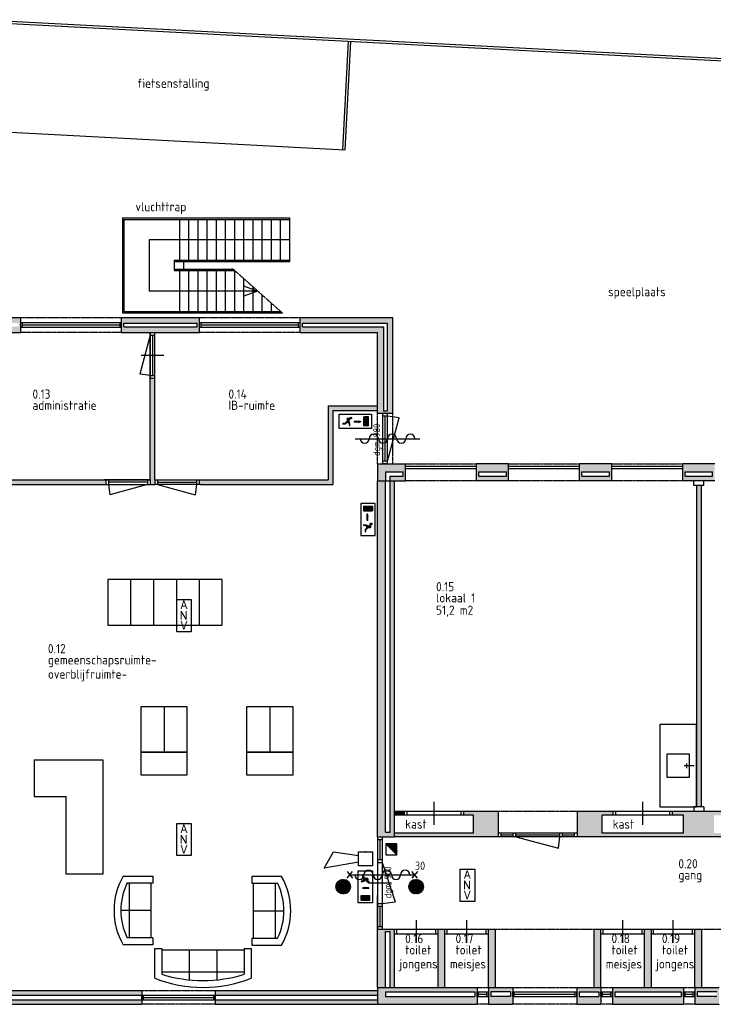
# Model space of a CAD drawing. Extents: x -405 to 650359, y -152298 to 34773.
# Tile 3 of 9: x 353184 to 368327, y -39413 to -17913. Entities that reach past the tile are written whole.
import ezdxf
from ezdxf.enums import TextEntityAlignment as Align

# ---------------------------------------------------------------- set-up
doc = ezdxf.new("R2010")
doc.units = 0
doc.header["$MEASUREMENT"] = 0
doc.linetypes.add('BORDER', pattern=[1.75, 0.5, -0.25, 0.5, -0.25, 0, -0.25])
doc.linetypes.add('DASHED', pattern=[0.75, 0.5, -0.25])
doc.layers.get('0').update_dxf_attribs({"linetype": 'CONTINUOUS'})
for name, color, linetype in [('04-Tekst', 2, 'CONTINUOUS'), ('21-Buitenwanden', 3, 'CONTINUOUS'), ('22-Binnenwanden', 2, 'CONTINUOUS'), ('24-Trappen & hellingen', 1, 'CONTINUOUS'), ('31-Wandopeningen buiten', 2, 'CONTINUOUS'), ('32-Wandopeningen binnen', 2, 'CONTINUOUS'), ('63.2-CALAMITEITEN-DECENTRAAL', 6, 'CONTINUOUS'), ('65.1-BRAND', 6, 'CONTINUOUS'), ('73-Vaste keukenvoorzieningen', 1, 'CONTINUOUS'), ('92-Opstallen', 7, 'CONTINUOUS'), ('93-Omheiningen', 3, 'CONTINUOUS')]:
    doc.layers.add(name, color=color, linetype=linetype)
doc.styles.add('ROMANS', font='ROMANS.shx', dxfattribs={"height": 350})
doc.styles.get("Standard").update_dxf_attribs({"font": 'iso.shx'})
doc.styles.add('Symbols', font='isocp.shx', dxfattribs={"height": 180})

# ---------------------------------------------------------------- blocks, each defined once
blk = doc.blocks.new('009-kleefmagneet')
for p, q in [((120, 120), (-120, -120)), ((-120, 120), (120, 120)), ((-120, -120), (-120, 120)), ((-107, -120), (120, 107)), ((-89, -120), (120, 89)), ((-72, -120), (120, 72)), ((-54, -120), (120, 54)), ((-36, -120), (120, 36)), ((-18, -120), (120, 18)), ((120, -107), (7, 7)), ((120, -89), (16, 16)), ((120, -71), (25, 25)), ((120, -53), (34, 34)), ((120, -35), (43, 43)), ((120, -17), (52, 52)), ((120, 1), (61, 61)), ((120, 19), (70, 70)), ((120, 37), (79, 79)), ((120, 55), (88, 88)), ((120, 73), (96, 96)), ((120, 91), (105, 105)), ((120, 109), (114, 114)), ((120, 120), (120, -120)), ((120, -120), (-120, -120)), ((-118, -120), (-119, -119)), ((-100, -120), (-110, -110)), ((-82, -120), (-101, -101)), ((-64, -120), (-92, -92)), ((-46, -120), (-83, -83)), ((-28, -120), (-74, -74)), ((-10, -120), (-65, -65)), ((8, -120), (-56, -56)), ((26, -120), (-47, -47)), ((44, -120), (-38, -38)), ((62, -120), (-29, -29)), ((80, -120), (-20, -20)), ((97, -120), (-11, -11)), ((115, -120), (-2, -2)), ((0, -120), (120, 0)), ((18, -120), (120, -18)), ((36, -120), (120, -36)), ((54, -120), (120, -54)), ((72, -120), (120, -72)), ((90, -120), (120, -90)), ((108, -120), (120, -108))]:
    blk.add_line(p, q)
blk = doc.blocks.new('006-slow-whoop')
for p, q in [((0, -150), (0, 150)), ((0, 150), (300, 150)), ((300, 75), (1050, 200)), ((300, 150), (300, -150)), ((1050, 200), (850, -150)), ((300, -150), (0, -150)), ((850, -150), (300, -75))]:
    blk.add_line(p, q)
blk.add_point((150, -150))
blk = doc.blocks.new('011-noodarm(b)')
for p, q in [((0, 351), (314, 351)), ((0, -351), (0, 351)), ((314, 351), (314, -351)), ((314, -351), (0, -351))]:
    blk.add_line(p, q)
at = {"color": 2, "style": 'ROMANS'}
for s, p in [('A', (83, 147)), ('N', (63, -83)), ('V', (83, -302))]:
    blk.add_text(s, height=180, dxfattribs=at).set_placement(p)
at = {"color": 2, "style": 'Symbols'}
blk.add_attdef('groep', (350, -306), '', height=180, dxfattribs=at)
blk = doc.blocks.new('*X89')
at = {"color": 0}
for p, q in [((103634, 37187), (103700, 37253)), ((103634, 37194), (103693, 37253)), ((103634, 37201), (103686, 37253)), ((103634, 37208), (103679, 37253)), ((103634, 37215), (103672, 37253)), ((103634, 37222), (103665, 37253)), ((103634, 37229), (103658, 37253)), ((103634, 37237), (103651, 37253)), ((103634, 37244), (103643, 37253)), ((103634, 37251), (103636, 37253)), ((103634, 37180), (103704, 37250)), ((103704, 37180), (103634, 37250)), ((103634, 37173), (103704, 37243)), ((103704, 37173), (103634, 37243)), ((103634, 37166), (103704, 37236)), ((103704, 37166), (103634, 37236)), ((103634, 37159), (103704, 37229)), ((103704, 37159), (103634, 37229)), ((103634, 37152), (103704, 37222)), ((103704, 37152), (103634, 37222)), ((103634, 37145), (103704, 37215)), ((103704, 37145), (103634, 37215)), ((103704, 37138), (103634, 37208)), ((103634, 37138), (103704, 37207)), ((103704, 37131), (103634, 37201)), ((103634, 37130), (103704, 37200)), ((103703, 37124), (103634, 37194)), ((103696, 37124), (103634, 37186)), ((103689, 37124), (103634, 37179)), ((103682, 37124), (103634, 37172)), ((103675, 37124), (103634, 37165)), ((103668, 37124), (103634, 37158)), ((103661, 37124), (103634, 37151)), ((103654, 37124), (103634, 37144)), ((103647, 37124), (103634, 37137)), ((103639, 37124), (103634, 37130)), ((103635, 37124), (103704, 37193)), ((103704, 37187), (103638, 37253)), ((103642, 37124), (103704, 37186)), ((103704, 37194), (103645, 37253)), ((103649, 37124), (103704, 37179)), ((103704, 37201), (103652, 37253)), ((103656, 37124), (103704, 37172)), ((103704, 37208), (103659, 37253)), ((103663, 37124), (103704, 37165)), ((103704, 37216), (103666, 37253)), ((103670, 37124), (103704, 37158)), ((103704, 37223), (103673, 37253)), ((103677, 37124), (103704, 37151)), ((103704, 37230), (103680, 37253)), ((103684, 37124), (103704, 37144)), ((103704, 37237), (103687, 37253)), ((103691, 37124), (103704, 37137)), ((103704, 37244), (103694, 37253)), ((103698, 37124), (103704, 37130)), ((103704, 37251), (103701, 37253))]:
    blk.add_line(p, q, dxfattribs=at)
blk = doc.blocks.new('007-nooduit(b)')
for p, q in [((-351, 0), (351, 0)), ((-351, -314), (-351, 0)), ((351, 0), (351, -314)), ((-231, -207), (-265, -207)), ((-180, -157), (-231, -207)), ((-179, -174), (-223, -217)), ((-180, -107), (-180, -158)), ((-128, -216), (-179, -174)), ((-119, -99), (-171, -99)), ((-130, -109), (-171, -148)), ((-171, -113), (-171, -148)), ((-165, -160), (-171, -166)), ((-115, -213), (-171, -166)), ((-130, -109), (-166, -109)), ((-126, -192), (-165, -160)), ((-113, -110), (-158, -154)), ((-120, -185), (-158, -154)), ((-126, -192), (-120, -185)), ((-115, -246), (-115, -213)), ((-22, -158), (70, -158)), ((-22, -158), (-22, -171)), ((-22, -171), (70, -171)), ((70, -148), (126, -165)), ((70, -158), (70, -148)), ((70, -182), (126, -165)), ((70, -171), (70, -182)), ((292, -60), (187, -60)), ((187, -253), (187, -60)), ((292, -253), (292, -60)), ((351, -314), (-351, -314)), ((-223, -217), (-268, -217)), ((-128, -246), (-128, -216)), ((292, -253), (187, -253))]:
    blk.add_line(p, q)
blk.add_circle((-97, -86), 18.2)
for centre, radius, start, end in [((-265, -212), 5.6, 93.1187, 241.5324), ((-171, -109), 9.8, 87.6002, 187.0059), ((-166, -114), 4.97, 79.8909, 185.3463), ((-117, -105), 6.37, 307.8987, 109.8739), ((-121, -246), 6.53, 180, 0)]:
    blk.add_arc(centre, radius, start, end)
at = {"xscale": 1.5, "yscale": 1.5, "zscale": 1.5}
blk.add_blockref('*X89', (-155264, -55940), dxfattribs=at)
at = {"color": 2, "style": 'Symbols'}
blk.add_attdef('groep', text='', height=180, dxfattribs=at).set_placement((-411, -190), align=Align.RIGHT)
blk = doc.blocks.new('006-nooduit(a)')
for p, q in [((-351, 0), (351, 0)), ((-351, -314), (-351, 0)), ((351, 0), (351, -314)), ((-231, -207), (-265, -207)), ((-180, -157), (-231, -207)), ((-179, -174), (-223, -217)), ((-180, -107), (-180, -158)), ((-128, -216), (-179, -174)), ((-119, -99), (-171, -99)), ((-130, -109), (-171, -148)), ((-171, -113), (-171, -148)), ((-165, -160), (-171, -166)), ((-115, -213), (-171, -166)), ((-130, -109), (-166, -109)), ((-126, -192), (-165, -160)), ((-113, -110), (-158, -154)), ((-120, -185), (-158, -154)), ((-126, -192), (-120, -185)), ((-115, -246), (-115, -213)), ((11, -172), (29, -228)), ((22, -172), (11, -172)), ((22, -80), (22, -172)), ((35, -80), (22, -80)), ((46, -172), (29, -228)), ((35, -80), (35, -172)), ((35, -172), (46, -172)), ((292, -60), (187, -60)), ((187, -159), (286, -60)), ((187, -148), (276, -60)), ((187, -138), (265, -60)), ((187, -127), (255, -60)), ((187, -117), (244, -60)), ((187, -106), (233, -60)), ((187, -95), (223, -60)), ((187, -85), (212, -60)), ((187, -74), (202, -60)), ((187, -64), (191, -60)), ((187, -253), (187, -60)), ((292, -169), (187, -64)), ((187, -170), (292, -65)), ((187, -180), (292, -75)), ((292, -180), (187, -75)), ((187, -191), (292, -86)), ((292, -191), (187, -86)), ((292, -201), (187, -96)), ((187, -201), (292, -97)), ((187, -212), (292, -107)), ((292, -212), (187, -107)), ((292, -222), (187, -117)), ((187, -223), (292, -118)), ((187, -233), (292, -128)), ((292, -233), (187, -128)), ((187, -244), (292, -139)), ((292, -244), (187, -139)), ((291, -253), (187, -149)), ((280, -253), (187, -160)), ((270, -253), (187, -170)), ((259, -253), (187, -181)), ((249, -253), (187, -192)), ((238, -253), (187, -202)), ((227, -253), (187, -213)), ((189, -253), (292, -150)), ((292, -159), (193, -60)), ((199, -253), (292, -160)), ((292, -148), (204, -60)), ((210, -253), (292, -171)), ((292, -137), (214, -60)), ((220, -253), (292, -181)), ((292, -127), (225, -60)), ((231, -253), (292, -192)), ((292, -116), (236, -60)), ((242, -253), (292, -203)), ((292, -106), (246, -60)), ((252, -253), (292, -213)), ((292, -95), (257, -60)), ((292, -84), (267, -60)), ((292, -74), (278, -60)), ((292, -63), (289, -60)), ((292, -253), (292, -60)), ((351, -314), (-351, -314)), ((-223, -217), (-268, -217)), ((-128, -246), (-128, -216)), ((217, -253), (187, -223)), ((206, -253), (187, -234)), ((196, -253), (187, -245)), ((292, -253), (187, -253)), ((263, -253), (292, -224)), ((273, -253), (292, -234)), ((284, -253), (292, -245))]:
    blk.add_line(p, q)
blk.add_circle((-97, -86), 18.2)
for centre, radius, start, end in [((-265, -212), 5.6, 93.1187, 241.5324), ((-171, -109), 9.8, 87.6002, 187.0059), ((-166, -114), 4.97, 79.8909, 185.3463), ((-117, -105), 6.37, 307.8987, 109.8739), ((-121, -246), 6.53, 180, 0)]:
    blk.add_arc(centre, radius, start, end)
at = {"color": 2, "style": 'Symbols'}
blk.add_attdef('groep', text='', height=180, dxfattribs=at).set_placement((350, -492), align=Align.RIGHT)
blk = doc.blocks.new('001-ionisatie-melder')
h = blk.add_hatch()
h.set_pattern_fill('ANSI31', color=256, scale=4, style=0)
h.set_pattern_definition([(45, (5552.104, -9054.936), (-8.980256, 8.980256), [])])
h.paths.add_polyline_path([(-160, 0, 1), (160, 0, 1)])
blk.add_circle((0, 0), 160)
blk = doc.blocks.new('*X85')
at = {"color": 0}
for p, q in [((103634, 37187), (103700, 37253)), ((103634, 37194), (103693, 37253)), ((103634, 37201), (103686, 37253)), ((103634, 37208), (103679, 37253)), ((103634, 37215), (103672, 37253)), ((103634, 37222), (103665, 37253)), ((103634, 37229), (103658, 37253)), ((103634, 37237), (103651, 37253)), ((103634, 37244), (103643, 37253)), ((103634, 37251), (103636, 37253)), ((103634, 37180), (103704, 37250)), ((103704, 37180), (103634, 37250)), ((103634, 37173), (103704, 37243)), ((103704, 37173), (103634, 37243)), ((103634, 37166), (103704, 37236)), ((103704, 37166), (103634, 37236)), ((103634, 37159), (103704, 37229)), ((103704, 37159), (103634, 37229)), ((103634, 37152), (103704, 37222)), ((103704, 37152), (103634, 37222)), ((103634, 37145), (103704, 37215)), ((103704, 37145), (103634, 37215)), ((103704, 37138), (103634, 37208)), ((103634, 37138), (103704, 37207)), ((103704, 37131), (103634, 37201)), ((103634, 37130), (103704, 37200)), ((103703, 37124), (103634, 37194)), ((103696, 37124), (103634, 37186)), ((103689, 37124), (103634, 37179)), ((103682, 37124), (103634, 37172)), ((103675, 37124), (103634, 37165)), ((103668, 37124), (103634, 37158)), ((103661, 37124), (103634, 37151)), ((103654, 37124), (103634, 37144)), ((103647, 37124), (103634, 37137)), ((103639, 37124), (103634, 37130)), ((103635, 37124), (103704, 37193)), ((103704, 37187), (103638, 37253)), ((103642, 37124), (103704, 37186)), ((103704, 37194), (103645, 37253)), ((103649, 37124), (103704, 37179)), ((103704, 37201), (103652, 37253)), ((103656, 37124), (103704, 37172)), ((103704, 37208), (103659, 37253)), ((103663, 37124), (103704, 37165)), ((103704, 37216), (103666, 37253)), ((103670, 37124), (103704, 37158)), ((103704, 37223), (103673, 37253)), ((103677, 37124), (103704, 37151)), ((103704, 37230), (103680, 37253)), ((103684, 37124), (103704, 37144)), ((103704, 37237), (103687, 37253)), ((103691, 37124), (103704, 37137)), ((103704, 37244), (103694, 37253)), ((103698, 37124), (103704, 37130)), ((103704, 37251), (103701, 37253))]:
    blk.add_line(p, q, dxfattribs=at)
blk = doc.blocks.new('008-nooduit(c)')
for p, q in [((351, 0), (-351, 0)), ((351, -314), (351, 0)), ((-351, 0), (-351, -314)), ((-292, -60), (-187, -60)), ((-292, -253), (-292, -60)), ((-187, -253), (-187, -60)), ((-70, -148), (-126, -165)), ((-70, -182), (-126, -165)), ((-70, -158), (-70, -148)), ((22, -158), (-70, -158)), ((22, -171), (-70, -171)), ((-70, -171), (-70, -182)), ((22, -158), (22, -171)), ((113, -110), (158, -154)), ((115, -213), (171, -166)), ((115, -246), (115, -213)), ((119, -99), (171, -99)), ((120, -185), (158, -154)), ((126, -192), (120, -185)), ((126, -192), (165, -160)), ((128, -216), (179, -174)), ((130, -109), (166, -109)), ((130, -109), (171, -148)), ((165, -160), (171, -166)), ((171, -113), (171, -148)), ((179, -174), (223, -217)), ((180, -107), (180, -158)), ((180, -157), (231, -207)), ((231, -207), (265, -207)), ((-351, -314), (351, -314)), ((-292, -253), (-187, -253)), ((128, -246), (128, -216)), ((223, -217), (268, -217))]:
    blk.add_line(p, q)
blk.add_circle((97, -86), 18.2)
for centre, radius, start, end in [((117, -105), 6.37, 70.1261, 232.1013), ((166, -114), 4.97, 354.6537, 100.1091), ((171, -109), 9.8, 352.9941, 92.3998), ((265, -212), 5.6, 298.4676, 86.8813), ((121, -246), 6.53, 180, 0)]:
    blk.add_arc(centre, radius, start, end)
at = {"xscale": -1.5, "yscale": 1.5, "zscale": 1.5}
blk.add_blockref('*X85', (155264, -55940), dxfattribs=at)
at = {"color": 2, "style": 'Symbols'}
blk.add_attdef('groep', text='', height=180, dxfattribs=at).set_placement((-411, -190), align=Align.RIGHT)
blk = doc.blocks.new('Zelfsl.WBDBO30')
at = {"layer": '65.1-BRAND', "linetype": 'Continuous'}
for p, q in [((-60, -72), (60, 72)), ((-60, 72), (60, -72)), ((0, 0), (1416, 0)), ((1476, 72), (1356, -72)), ((1476, -72), (1356, 72))]:
    blk.add_line(p, q, dxfattribs=at)
for centre, start, end in [((208, 0), 180, 0), ((408, 0), 0, 180), ((608, 0), 180, 0), ((608, 0), 180, 0), ((808, 0), 0, 180), ((1008, 0), 180, 0), ((1208, 0), 0, 180)]:
    blk.add_arc(centre, 100, start, end, dxfattribs=at)
blk.add_text('30', height=180, dxfattribs=at).set_placement((1421, 109))
blk = doc.blocks.new('Zelfsluitend')
at = {"linetype": 'Continuous'}
blk.add_line((-708, 0), (708, 0), dxfattribs=at)
for centre, start, end in [((-500, 0), 180, 0), ((-300, 0), 0, 180), ((-100, 0), 180, 0), ((-100, 0), 180, 0), ((100, 0), 0, 180), ((300, 0), 180, 0), ((500, 0), 0, 180)]:
    blk.add_arc(centre, 100, start, end, dxfattribs=at)

msp = doc.modelspace()

# ---------------------------------------------------------------- hatches: boundary and pattern name
at = {"layer": '21-Buitenwanden'}
h = msp.add_hatch(color=8, dxfattribs=at)
h.paths.add_polyline_path([(352089, -24413), (352089, -24743), (353209, -24743), (353209, -24413)])
h.paths.add_polyline_path([(353159, -24538), (353159, -24618), (352309, -24618), (352309, -24538)], flags=16)
h = msp.add_hatch(color=8, dxfattribs=at)
h.paths.add_polyline_path([(357109, -24413), (355409, -24413), (355409, -24743), (357109, -24743)])
h.paths.add_polyline_path([(357059, -24538), (357059, -24618), (355459, -24618), (355459, -24538)], flags=16)
h = msp.add_hatch(color=8, dxfattribs=at)
h.paths.add_polyline_path([(360999, -26513), (361329, -26513), (361329, -24413), (359309, -24413), (359309, -24743), (360999, -24743)])
h.paths.add_polyline_path([(361124, -24618), (359359, -24618), (359359, -24538), (361204, -24538), (361204, -26463), (361124, -26463)], flags=16)
for points in [[(361609, -27613), (360999, -27613), (360999, -27983), (361169, -27983), (361169, -27783), (361559, -27783), (361559, -27883), (361269, -27883), (361269, -27983), (361609, -27983)], [(355854, -39113), (352309, -39113), (352309, -39213), (355854, -39213)], [(360999, -39113), (357454, -39113), (357454, -39213), (360999, -39213)], [(355854, -39313), (352309, -39313), (352309, -39413), (355854, -39413)], [(360999, -39313), (357454, -39313), (357454, -39413), (360999, -39413)]]:
    msp.add_hatch(color=8, dxfattribs=at).paths.add_polyline_path(points)
h = msp.add_hatch(color=8, dxfattribs=at)
h.paths.add_polyline_path([(363159, -27613), (363159, -27983), (363859, -27983), (363859, -27613)])
h.paths.add_polyline_path([(363809, -27783), (363809, -27883), (363209, -27883), (363209, -27783)], flags=16)
h = msp.add_hatch(color=8, dxfattribs=at)
h.paths.add_polyline_path([(365409, -27613), (365409, -27983), (366109, -27983), (366109, -27613)])
h.paths.add_polyline_path([(366059, -27783), (366059, -27883), (365459, -27883), (365459, -27783)], flags=16)
h = msp.add_hatch(color=8, dxfattribs=at)
h.paths.add_polyline_path([(367659, -27613), (367659, -27983), (368359, -27983), (368359, -27613)])
h.paths.add_polyline_path([(368309, -27783), (368309, -27883), (367709, -27883), (367709, -27783)], flags=16)
h = msp.add_hatch(color=8, dxfattribs=at)
h.paths.add_polyline_path([(363169, -39413), (363169, -39043), (360999, -39043), (360999, -39413)])
h.paths.add_polyline_path([(361169, -39243), (361169, -39143), (363119, -39143), (363119, -39243)], flags=16)
h = msp.add_hatch(color=8, dxfattribs=at)
h.paths.add_polyline_path([(363947, -39413), (363947, -39043), (363419, -39043), (363419, -39413)])
h.paths.add_polyline_path([(363469, -39243), (363469, -39143), (363897, -39143), (363897, -39243)], flags=16)
h = msp.add_hatch(color=8, dxfattribs=at)
h.paths.add_polyline_path([(365874, -39413), (365874, -39043), (365347, -39043), (365347, -39413)])
h.paths.add_polyline_path([(365397, -39243), (365397, -39143), (365824, -39143), (365824, -39243)], flags=16)
h = msp.add_hatch(color=8, dxfattribs=at)
h.paths.add_polyline_path([(367674, -39413), (367674, -39043), (366124, -39043), (366124, -39413)])
h.paths.add_polyline_path([(366174, -39243), (366174, -39143), (367624, -39143), (367624, -39243)], flags=16)
h = msp.add_hatch(color=8, dxfattribs=at)
h.paths.add_polyline_path([(368452, -39413), (368452, -39043), (367924, -39043), (367924, -39413)])
h.paths.add_polyline_path([(367974, -39243), (367974, -39143), (368402, -39143), (368402, -39243)], flags=16)
at = {"layer": '22-Binnenwanden'}
for points in [[(352309, -28063), (355064, -28063), (355064, -27963), (352484, -27963), (352484, -27523), (352309, -27523), (352309, -24743), (352089, -24743), (352089, -29953), (352309, -29953)], [(356034, -27963), (356034, -28063), (356134, -28063), (356134, -27963), (356134, -25743), (356034, -25743)], [(360019, -28063), (360019, -26443), (360999, -26443), (360999, -26343), (359919, -26343), (359919, -27963), (357134, -27963), (357104, -27963), (357104, -28063), (357134, -28063)], [(360999, -35753), (361369, -35753), (361369, -27983), (361269, -27983), (361269, -35653), (361169, -35653), (361169, -27983), (360999, -27983)], [(368059, -28083), (367959, -28083), (367959, -35103), (368059, -35103)], [(361369, -35203), (361369, -35283), (361582, -35283), (361582, -35203)], [(363634, -35203), (362882, -35203), (362882, -35283), (363094, -35283), (363094, -35673), (361369, -35673), (361369, -35753), (363634, -35753), (363634, -35673)], [(370609, -35753), (370609, -35673), (370609, -35203), (369857, -35203), (369857, -35283), (370069, -35283), (370069, -35673), (368344, -35673), (368344, -35283), (368557, -35283), (368557, -35203), (367437, -35203), (367437, -35283), (367674, -35283), (367674, -35673), (365899, -35673), (365899, -35283), (366137, -35283), (366137, -35203), (365359, -35203), (365359, -35753)], [(360999, -39043), (361169, -39043), (361169, -37823), (361269, -37823), (361269, -39043), (361369, -39043), (361369, -37773), (360999, -37773)], [(362319, -39043), (362469, -39043), (362469, -37773), (362319, -37773)], [(363419, -39043), (363569, -39043), (363569, -37773), (363419, -37773)], [(365724, -39043), (365874, -39043), (365874, -37773), (365724, -37773)], [(366824, -39043), (366974, -39043), (366974, -37773), (366824, -37773)], [(367924, -39043), (368074, -39043), (368074, -37773), (367924, -37773)]]:
    msp.add_hatch(color=8, dxfattribs=at).paths.add_polyline_path(points)

# ---------------------------------------------------------------- linework, layer by layer
at = {"color": 8, "linetype": 'Continuous'}
for p, q in [((355605, -30136), (355605, -31136)), ((356105, -30136), (356105, -31136)), ((356605, -30136), (356605, -31136)), ((357105, -30136), (357105, -31136)), ((356335, -32907), (356335, -33907)), ((358646, -32907), (358646, -33907)), ((356093, -36764), (355530, -36764)), ((355578, -37964), (355578, -36764)), ((356054, -37964), (356054, -36764)), ((358251, -36771), (358815, -36771)), ((358290, -37971), (358290, -36771)), ((358767, -37971), (358767, -36771)), ((356054, -37364), (355393, -37364)), ((358290, -37371), (358951, -37371)), ((356093, -37964), (355530, -37964)), ((358251, -37971), (358815, -37971)), ((356286, -38194), (356286, -38757)), ((358086, -38233), (356286, -38233)), ((356886, -38233), (356886, -38879)), ((357486, -38233), (357486, -38879)), ((358086, -38194), (358086, -38757)), ((358086, -38709), (356286, -38709))]:
    msp.add_line(p, q, dxfattribs=at)
msp.add_line((360999, -37773), (360999, -37039))
for points in [[(355105, -30136), (355105, -31136), (357605, -31136), (357605, -30136), (355105, -30136)], [(355443, -36614), (356093, -36614), (356093, -36764)], [(358901, -36621), (358251, -36621), (358251, -36771)], [(356093, -37964), (356093, -38114), (355443, -38114)], [(358251, -37971), (358251, -38121), (358901, -38121)], [(356136, -38844), (356136, -38194), (356286, -38194)], [(358086, -38194), (358236, -38194), (358236, -38844)]]:
    msp.add_lwpolyline(points, dxfattribs=at)
for points in [[(355835, -32907), (356835, -32907), (356835, -33907), (355835, -33907)], [(358146, -32907), (359146, -32907), (359146, -33907), (358146, -33907)], [(355835, -33907), (356835, -33907), (356835, -34407), (355835, -34407), (355835, -33907)], [(358146, -33907), (359146, -33907), (359146, -34407), (358146, -34407), (358146, -33907)]]:
    msp.add_lwpolyline(points, close=True, dxfattribs=at)
for centre, radius, start, end in [((356749, -37364), 1506, 150.1371, 209.8628), ((356778, -37364), 1385, 154.3208, 205.6792), ((357595, -37371), 1506, 330.1372, 29.8629), ((357567, -37371), 1385, 334.3208, 25.6792), ((357186, -36187), 2856, 248.4314, 291.5686), ((357186, -35864), 3030, 252.7203, 287.2797)]:
    msp.add_arc(centre, radius, start, end, dxfattribs=at)
at = {"layer": '21-Buitenwanden'}
for p, q in [((351554, -24413), (353209, -24413)), ((353209, -24743), (353209, -24413)), ((355409, -24743), (355409, -24413)), ((355409, -24413), (357109, -24413)), ((357109, -24743), (357109, -24413)), ((359309, -24743), (359309, -24413)), ((359309, -24413), (361329, -24413)), ((361329, -26513), (361329, -24413)), ((355459, -24538), (357059, -24538)), ((355459, -24618), (355459, -24538)), ((355459, -24618), (357059, -24618)), ((357059, -24618), (357059, -24538)), ((359359, -24538), (361204, -24538)), ((359359, -24618), (359359, -24538)), ((359359, -24618), (361124, -24618)), ((361124, -24618), (361124, -26463)), ((361204, -24538), (361204, -26463)), ((352089, -24743), (353209, -24743)), ((355409, -24743), (357109, -24743)), ((359309, -24743), (360999, -24743)), ((360999, -26513), (360999, -24743)), ((361329, -26513), (360999, -26513)), ((361204, -26463), (361124, -26463)), ((360999, -27613), (361609, -27613)), ((360999, -27613), (360999, -27983)), ((361609, -27983), (361609, -27613)), ((363159, -27983), (363159, -27613)), ((363859, -27613), (363159, -27613)), ((363859, -27983), (363859, -27613)), ((365409, -27983), (365409, -27613)), ((366109, -27613), (365409, -27613)), ((366109, -27983), (366109, -27613)), ((367659, -27983), (367659, -27613)), ((368359, -27613), (367659, -27613)), ((361169, -27783), (361559, -27783)), ((361169, -27783), (361169, -27983)), ((361269, -27883), (361559, -27883)), ((361269, -27983), (361269, -27883)), ((361559, -27883), (361559, -27783)), ((363209, -27783), (363809, -27783)), ((363209, -27883), (363209, -27783)), ((363209, -27883), (363809, -27883)), ((363809, -27883), (363809, -27783)), ((365459, -27783), (366059, -27783)), ((365459, -27883), (365459, -27783)), ((365459, -27883), (366059, -27883)), ((366059, -27883), (366059, -27783)), ((367709, -27783), (368309, -27783)), ((367709, -27883), (367709, -27783)), ((367709, -27883), (368309, -27883)), ((368309, -27883), (368309, -27783)), ((360999, -27983), (361609, -27983)), ((363859, -27983), (363159, -27983)), ((366109, -27983), (365409, -27983)), ((368359, -27983), (367659, -27983)), ((352309, -39113), (355854, -39113)), ((355854, -39113), (355854, -39413)), ((357454, -39113), (357454, -39413)), ((357454, -39113), (360999, -39113)), ((360999, -39043), (363169, -39043)), ((360999, -39043), (360999, -39413)), ((363169, -39043), (363169, -39413)), ((363419, -39043), (363419, -39413)), ((363419, -39043), (363947, -39043)), ((363947, -39043), (363947, -39413)), ((365347, -39043), (365347, -39413)), ((365347, -39043), (365874, -39043)), ((365874, -39043), (365874, -39413)), ((366124, -39043), (366124, -39413)), ((366124, -39043), (367674, -39043)), ((367674, -39043), (367674, -39413)), ((367924, -39043), (367924, -39413)), ((367924, -39043), (368452, -39043)), ((352309, -39213), (355854, -39213)), ((352309, -39313), (355854, -39313)), ((357454, -39213), (360999, -39213)), ((357454, -39313), (360999, -39313)), ((361169, -39143), (363119, -39143)), ((361169, -39143), (361169, -39243)), ((361169, -39243), (363119, -39243)), ((363119, -39143), (363119, -39243)), ((363897, -39143), (363469, -39143)), ((363469, -39143), (363469, -39243)), ((363897, -39243), (363469, -39243)), ((363897, -39143), (363897, -39243)), ((365397, -39143), (365824, -39143)), ((365397, -39143), (365397, -39243)), ((365397, -39243), (365824, -39243)), ((365824, -39143), (365824, -39243)), ((366174, -39143), (367624, -39143)), ((366174, -39143), (366174, -39243)), ((366174, -39243), (367624, -39243)), ((367624, -39143), (367624, -39243)), ((368402, -39143), (367974, -39143)), ((367974, -39143), (367974, -39243)), ((368402, -39243), (367974, -39243)), ((352089, -39413), (355854, -39413)), ((357454, -39413), (363169, -39413)), ((363419, -39413), (363947, -39413)), ((365347, -39413), (365874, -39413)), ((366124, -39413), (367674, -39413)), ((367924, -39413), (368452, -39413))]:
    msp.add_line(p, q, dxfattribs=at)
at = {"layer": '21-Buitenwanden', "color": 8, "linetype": 'DASHED'}
for p, q in [((353209, -24413), (355409, -24413)), ((357109, -24413), (359309, -24413)), ((355409, -24743), (353209, -24743)), ((359309, -24743), (357109, -24743)), ((360999, -27613), (360999, -26513)), ((361329, -27613), (361329, -26513)), ((361609, -27613), (363159, -27613)), ((363859, -27613), (365409, -27613)), ((366109, -27613), (367659, -27613)), ((363159, -27983), (361609, -27983)), ((365409, -27983), (363859, -27983)), ((367659, -27983), (366109, -27983)), ((355854, -39113), (357454, -39113)), ((363169, -39043), (363419, -39043)), ((363947, -39043), (365347, -39043)), ((365874, -39043), (366124, -39043)), ((367674, -39043), (367924, -39043)), ((357454, -39413), (355854, -39413)), ((363419, -39413), (363169, -39413)), ((365347, -39413), (363947, -39413)), ((366124, -39413), (365874, -39413)), ((367924, -39413), (367674, -39413))]:
    msp.add_line(p, q, dxfattribs=at)
at = {"layer": '22-Binnenwanden'}
for p, q in [((356034, -27963), (356034, -24743)), ((356134, -27963), (356134, -24743)), ((359919, -26343), (359919, -27963)), ((359919, -26343), (360999, -26343)), ((360019, -26443), (360019, -28063)), ((360019, -26443), (360999, -26443)), ((352309, -28063), (356134, -28063)), ((352484, -27963), (356034, -27963)), ((357134, -27963), (359919, -27963)), ((357134, -28063), (360019, -28063)), ((360999, -35753), (360999, -27983)), ((361169, -35653), (361169, -27983)), ((361269, -35653), (361269, -27983)), ((361369, -35753), (361369, -27983)), ((367899, -28083), (367899, -27983)), ((368119, -28083), (367899, -28083)), ((367959, -28083), (367959, -35103)), ((368059, -28083), (368059, -35103)), ((368119, -28083), (368119, -27983)), ((363634, -35203), (361369, -35203)), ((363634, -35753), (363634, -35203)), ((365359, -35753), (365359, -35203)), ((370609, -35203), (365359, -35203)), ((367899, -35103), (367899, -35203)), ((368119, -35103), (367899, -35103)), ((368119, -35103), (368119, -35203)), ((363094, -35283), (361369, -35283)), ((363094, -35673), (363094, -35283)), ((365899, -35673), (365899, -35283)), ((367674, -35283), (365899, -35283)), ((367674, -35673), (367674, -35283)), ((361169, -35653), (361269, -35653)), ((363094, -35673), (361369, -35673)), ((367674, -35673), (365899, -35673)), ((360999, -35753), (361369, -35753)), ((360999, -35753), (360999, -37773)), ((361099, -35753), (361099, -37773)), ((363634, -35753), (361369, -35753)), ((376949, -35753), (365359, -35753)), ((360999, -39043), (360999, -37773)), ((360999, -37773), (361369, -37773)), ((361169, -39043), (361169, -37823)), ((361169, -37823), (361269, -37823)), ((361269, -39043), (361269, -37823)), ((361369, -39043), (361369, -37773)), ((362319, -39043), (362319, -37773)), ((362319, -37773), (362469, -37773)), ((362469, -39043), (362469, -37773)), ((363419, -39043), (363419, -37773)), ((363419, -37773), (363569, -37773)), ((363569, -39043), (363569, -37773)), ((365724, -39043), (365724, -37773)), ((365724, -37773), (365874, -37773)), ((365874, -39043), (365874, -37773)), ((366824, -39043), (366824, -37773)), ((366824, -37773), (366974, -37773)), ((366974, -39043), (366974, -37773)), ((367924, -39043), (367924, -37773)), ((367924, -37773), (368074, -37773)), ((368074, -39043), (368074, -37773))]:
    msp.add_line(p, q, dxfattribs=at)
at = {"layer": '22-Binnenwanden', "color": 8, "linetype": 'DASHED'}
for p, q in [((365359, -35203), (363634, -35203)), ((363569, -37773), (365724, -37773)), ((368074, -37773), (370229, -37773))]:
    msp.add_line(p, q, dxfattribs=at)
at = {"layer": '24-Trappen & hellingen'}
for p, q in [((355429, -22243), (359079, -22243)), ((355429, -22243), (355429, -24313)), ((355459, -22273), (359079, -22273)), ((355459, -22273), (355459, -24283)), ((356679, -23163), (356679, -22273)), ((356879, -23163), (356879, -22273)), ((357079, -23163), (357079, -22273)), ((357279, -23163), (357279, -22273)), ((357479, -23163), (357479, -22273)), ((357679, -23163), (357679, -22273)), ((357879, -23163), (357879, -22273)), ((358079, -23163), (358079, -22273)), ((358279, -23163), (358279, -22273)), ((358479, -23163), (358479, -22273)), ((358679, -23163), (358679, -22273)), ((358879, -23163), (358879, -22273)), ((359079, -23193), (359079, -22243)), ((359079, -22718), (356009, -22718)), ((356009, -22718), (356009, -23838)), ((356559, -23163), (359079, -23163)), ((356559, -23163), (356559, -23393)), ((356559, -23193), (359079, -23193)), ((356759, -23193), (356759, -23363)), ((356559, -23363), (357845, -23363)), ((356559, -23393), (357879, -23393)), ((356679, -24283), (356679, -23393)), ((356879, -24283), (356879, -23393)), ((357079, -24283), (357079, -23393)), ((357279, -24283), (357279, -23393)), ((357479, -24283), (357479, -23393)), ((357679, -24283), (357679, -23393)), ((357879, -24283), (357879, -23393)), ((358079, -24283), (358079, -23571)), ((358379, -23838), (356009, -23838)), ((358379, -23838), (358079, -23728)), ((358379, -23838), (358079, -23948)), ((358279, -24283), (358279, -23749)), ((358479, -24283), (358479, -23927)), ((355459, -24283), (358879, -24283)), ((358679, -24283), (358679, -24105)), ((355429, -24313), (358913, -24313))]:
    msp.add_line(p, q, dxfattribs=at)
at = {"layer": '24-Trappen & hellingen', "linetype": 'BORDER', "ltscale": 2}
msp.add_line((358929, -24327), (357829, -23348), dxfattribs=at)
at = {"layer": '31-Wandopeningen buiten'}
for p, q in [((353209, -24528), (355409, -24528)), ((353209, -24628), (353209, -24528)), ((353209, -24628), (355409, -24628)), ((353244, -24628), (353244, -24528)), ((353244, -24578), (355374, -24578)), ((355374, -24628), (355374, -24528)), ((355409, -24628), (355409, -24528)), ((357109, -24528), (359309, -24528)), ((357109, -24628), (357109, -24528)), ((357109, -24628), (359309, -24628)), ((357144, -24628), (357144, -24528)), ((357144, -24578), (359274, -24578)), ((359274, -24628), (359274, -24528)), ((359309, -24628), (359309, -24528)), ((361114, -27613), (361114, -26513)), ((361214, -26513), (361114, -26513)), ((361214, -26573), (361114, -26573)), ((361164, -27553), (361164, -26573)), ((361214, -27613), (361214, -26513)), ((361468, -26606), (361214, -26573)), ((361214, -27553), (361468, -26606)), ((361214, -27553), (361114, -27553)), ((361214, -27613), (361114, -27613)), ((361609, -27663), (363159, -27663)), ((361609, -27713), (363159, -27713)), ((363859, -27663), (365409, -27663)), ((363859, -27713), (365409, -27713)), ((366109, -27663), (367659, -27663)), ((366109, -27713), (367659, -27713)), ((355854, -39213), (357454, -39213)), ((355854, -39313), (355854, -39213)), ((355854, -39313), (357454, -39313)), ((355889, -39313), (355889, -39213)), ((355889, -39263), (357419, -39263)), ((357419, -39313), (357419, -39213)), ((357454, -39313), (357454, -39213)), ((363169, -39143), (363419, -39143)), ((363169, -39243), (363169, -39143)), ((363169, -39243), (363419, -39243)), ((363204, -39243), (363204, -39143)), ((363204, -39193), (363384, -39193)), ((363384, -39243), (363384, -39143)), ((363419, -39243), (363419, -39143)), ((363947, -39143), (365347, -39143)), ((363947, -39243), (363947, -39143)), ((363947, -39243), (365347, -39243)), ((363982, -39243), (363982, -39143)), ((363982, -39193), (365312, -39193)), ((365312, -39243), (365312, -39143)), ((365347, -39243), (365347, -39143)), ((365874, -39143), (366124, -39143)), ((365874, -39243), (365874, -39143)), ((365874, -39243), (366124, -39243)), ((365909, -39243), (365909, -39143)), ((365909, -39193), (366089, -39193)), ((366089, -39243), (366089, -39143)), ((366124, -39243), (366124, -39143)), ((367674, -39143), (367924, -39143)), ((367674, -39243), (367674, -39143)), ((367674, -39243), (367924, -39243)), ((367709, -39243), (367709, -39143)), ((367709, -39193), (367889, -39193)), ((367889, -39243), (367889, -39143)), ((367924, -39243), (367924, -39143))]:
    msp.add_line(p, q, dxfattribs=at)
at = {"layer": '32-Wandopeningen binnen'}
for p, q in [((356034, -24803), (355806, -25653)), ((356034, -24743), (356134, -24743)), ((356034, -24743), (356034, -24803)), ((356034, -24803), (356134, -24803)), ((356034, -24803), (356034, -25683)), ((356084, -24803), (356084, -25683)), ((356134, -24803), (356134, -24743)), ((356134, -25683), (356134, -24803)), ((356334, -25243), (355834, -25243)), ((356034, -25683), (355806, -25653)), ((356034, -25683), (356134, -25683)), ((356034, -25683), (356034, -25743)), ((356034, -25743), (356134, -25743)), ((356134, -25743), (356134, -25683)), ((355124, -27963), (355034, -27963)), ((355034, -28063), (355124, -28063)), ((355064, -27963), (355064, -28063)), ((355124, -27963), (355124, -28063)), ((355974, -27963), (355124, -27963)), ((355974, -28013), (355124, -28013)), ((355124, -28063), (355974, -28063)), ((355124, -28063), (355154, -28291)), ((355974, -28063), (355154, -28291)), ((355974, -27963), (355974, -28063)), ((356034, -27963), (355974, -27963)), ((355974, -28063), (356034, -28063)), ((356034, -27963), (356034, -28063)), ((356134, -27963), (356134, -28063)), ((356134, -27963), (356194, -27963)), ((356194, -28063), (356134, -28063)), ((356194, -27963), (356194, -28063)), ((356194, -27963), (357044, -27963)), ((356194, -28013), (357044, -28013)), ((357044, -28063), (356194, -28063)), ((356194, -28063), (357014, -28291)), ((357044, -28063), (357014, -28291)), ((357044, -27963), (357044, -28063)), ((357044, -27963), (357134, -27963)), ((357134, -28063), (357044, -28063)), ((357104, -27963), (357104, -28063)), ((362232, -35493), (362232, -34993)), ((366787, -35493), (366787, -34993)), ((361582, -35283), (361582, -35203)), ((361642, -35283), (361642, -35203)), ((362822, -35283), (362822, -35203)), ((362882, -35283), (362882, -35203)), ((366137, -35283), (366137, -35203)), ((366197, -35283), (366197, -35203)), ((367377, -35283), (367377, -35203)), ((367437, -35283), (367437, -35203)), ((365359, -35673), (363634, -35673)), ((363634, -35753), (363634, -35673)), ((363694, -35753), (363694, -35673)), ((363957, -35753), (363957, -35673)), ((364017, -35753), (364017, -35673)), ((364977, -35753), (364977, -35673)), ((365037, -35753), (365037, -35673)), ((365299, -35753), (365299, -35673)), ((365359, -35753), (365359, -35673)), ((360999, -35813), (361099, -35813)), ((361049, -35813), (361049, -36253)), ((361084, -35753), (361184, -35753)), ((365359, -35753), (363634, -35753)), ((363694, -35713), (363957, -35713)), ((364017, -35713), (364977, -35713)), ((364017, -35753), (364944, -36001)), ((364944, -36001), (364977, -35753)), ((365037, -35713), (365299, -35713)), ((360999, -36253), (361099, -36253)), ((360999, -36313), (361099, -36313)), ((361099, -36313), (361384, -37175)), ((360799, -36763), (361299, -36763)), ((361099, -37213), (361384, -37175)), ((360999, -37213), (361099, -37213)), ((360999, -37273), (361099, -37273)), ((361049, -37273), (361049, -37713)), ((361844, -38073), (361844, -37573)), ((362944, -38073), (362944, -37573)), ((366349, -38073), (366349, -37573)), ((367449, -38073), (367449, -37573)), ((360999, -37713), (361099, -37713)), ((361084, -37773), (361184, -37773)), ((361369, -37773), (362319, -37773)), ((361419, -37873), (361419, -37773)), ((362269, -37873), (362269, -37773)), ((362469, -37773), (363419, -37773)), ((362519, -37873), (362519, -37773)), ((363369, -37873), (363369, -37773)), ((365874, -37773), (366824, -37773)), ((365924, -37873), (365924, -37773)), ((366774, -37873), (366774, -37773)), ((366974, -37773), (367924, -37773)), ((367024, -37873), (367024, -37773)), ((367874, -37873), (367874, -37773)), ((361369, -37873), (362319, -37873)), ((362469, -37873), (363419, -37873)), ((365874, -37873), (366824, -37873)), ((366974, -37873), (367924, -37873))]:
    msp.add_line(p, q, dxfattribs=at)
at = {"layer": '65.1-BRAND'}
msp.add_line((360810, -27063), (361603, -27063), dxfattribs=at)
at = {"layer": '73-Vaste keukenvoorzieningen'}
for p, q in [((353501, -34074), (355001, -34074)), ((353501, -34074), (353501, -34874)), ((355001, -34074), (355001, -36574)), ((367743, -34153), (367743, -34253)), ((367909, -34203), (367687, -34203)), ((353501, -34874), (354201, -34874)), ((354201, -36574), (354201, -34874)), ((355001, -36574), (354201, -36574))]:
    msp.add_line(p, q, dxfattribs=at)
for points in [[(367159, -35103), (367959, -35103), (367959, -33303), (367159, -33303)], [(367309, -34453), (367809, -34453), (367809, -33953), (367309, -33953)]]:
    msp.add_lwpolyline(points, close=True, dxfattribs=at)
at = {"layer": '92-Opstallen'}
for p, q in [((360238, -20752), (360362, -18385)), ((360288, -20755), (360412, -18388)), ((352299, -20336), (360288, -20755))]:
    msp.add_line(p, q, dxfattribs=at)
at = {"layer": '93-Omheiningen'}
for p, q in [((352299, -17913), (370165, -18849)), ((352299, -17963), (370153, -18899))]:
    msp.add_line(p, q, dxfattribs=at)

# ---------------------------------------------------------------- block references
at = {"layer": '63.2-CALAMITEITEN-DECENTRAAL'}
for name, p in [('007-nooduit(b)', (360510, -26525)), ('011-noodarm(b)', (356617, -30925)), ('011-noodarm(b)', (356617, -35815)), ('011-noodarm(b)', (362803, -36816))]:
    msp.add_blockref(name, p, dxfattribs=at)
for name, p, rotation in [('008-nooduit(c)', (360943, -28825), 270), ('006-nooduit(a)', (360889, -36848), 269.999999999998)]:
    msp.add_blockref(name, p, dxfattribs=dict(at, rotation=rotation))
at = {"layer": '65.1-BRAND'}
for name, p in [('Zelfsluitend', (361214, -27063)), ('Zelfsl.WBDBO30', (360391, -36586))]:
    msp.add_blockref(name, p, dxfattribs=at)
at = {"layer": '65.1-BRAND', "rotation": 180}
msp.add_blockref('006-slow-whoop', (360883, -36237), dxfattribs=at)
at = {"layer": '65.1-BRAND', "xscale": -1, "rotation": 180}
msp.add_blockref('009-kleefmagneet', (361301, -36027), dxfattribs=at)
at = {"layer": '65.1-BRAND', "color": 4}
for p in [(360247, -36844), (361839, -36844)]:
    msp.add_blockref('001-ionisatie-melder', p, dxfattribs=at)

# ---------------------------------------------------------------- texts
at = {"layer": '04-Tekst'}
for s, p in [('fietsenstalling', (355748, -19401)), ('vluchttrap', (355711, -22096)), ('speelplaats', (366029, -23952)), ('0.13', (353463, -26188)), ('0.14', (357742, -26188)), ('administratie', (353463, -26432)), ('IB-ruimte', (357742, -26432)), ('0.15', (362274, -30393)), ('lokaal 1', (362274, -30637)), ('51,2 m2', (362274, -30906)), ('0.12', (353800, -31747)), ('gemeenschapsruimte-', (353800, -31991)), ('overblijfruimte-', (353800, -32303)), ('kast', (361599, -35577)), ('kast', (366129, -35577)), ('0.20', (367564, -36443)), ('gang', (367564, -36688)), ('0.16', (361599, -38078)), ('0.17', (362699, -38078)), ('0.18', (366104, -38078)), ('0.19', (367204, -38078)), ('toilet', (361599, -38323)), ('toilet', (362699, -38323)), ('toilet', (366104, -38323)), ('toilet', (367204, -38323)), ('jongens', (361476, -38630)), ('meisjes', (362576, -38630)), ('meisjes', (365981, -38630)), ('jongens', (367081, -38630))]:
    msp.add_text(s, height=200, dxfattribs=at).set_placement(p)
for s, p in [('dgm 980', (361053, -27439)), ('dgm 900', (361297, -37097))]:
    msp.add_text(s, height=150, rotation=90, dxfattribs=at).set_placement(p)

doc.saveas('drawing.dxf')
